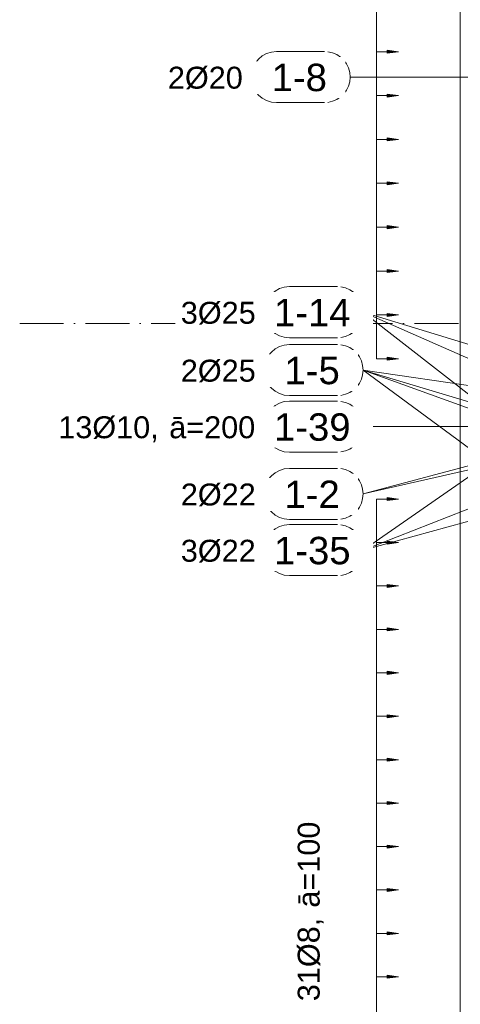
# Model space of a CAD drawing. Header units: millimetres. Extents: x 4307 to 42792, y 1610 to 10025.
# Tile 4 of 256: x 4395 to 5400, y 4448 to 6693. Entities that reach past the tile are written whole.
import ezdxf

# ---------------------------------------------------------------- set-up
doc = ezdxf.new("R2010")
doc.units = ezdxf.units.MM
doc.linetypes.add('Čerchovaná', pattern=[150, 100, -25, 0, -25])
for name, color, linetype, lineweight in [('A-ANNO-DIMS', 211, 'Continuous', 5), ('A-ANNO-DIMS-25', 211, 'Continuous', 5), ('A-FLOR-LEVL', 51, 'Continuous', 5), ('S-COLS', 52, 'Continuous', 9), ('S-RBAR-IDEN', 171, 'Continuous', 5)]:
    doc.layers.add(name, color=color, linetype=linetype, lineweight=lineweight)
doc.styles.add('Arial', font='arial.ttf', dxfattribs={"height": 50})
doc.styles.add('Arial_1', font='arial.ttf', dxfattribs={"height": 62.5})
doc.styles.add('ISOCPEUR_2', font='isocpeur.ttf', dxfattribs={"width": 0.8, "height": 50})
doc.dimstyles.new('Výztuž_kusy__řezy__1', dxfattribs={"dimscale": 304.8, "dimtxt": 0.18, "dimasz": 0, "dimexe": 0, "dimexo": 0.0625, "dimgap": 0.082021, "dimtad": 1, "dimdec": 0, "dimzin": 0, "dimdsep": 46, "dimtxsty": 'ISOCPEUR_2', "dimblk1": 'NONE', "dimblk2": 'NONE', "dimsah": 1, "dimcen": 0.09, "dimazin": 0, "dimtfac": 1, "dimtdec": 4, "dimtix": 1, "dimtmove": 0, "dimatfit": 3, "dimfxl": 0.164042, "dimfxlon": 1, "dimtvp": 1, "dimtfill": 1, "dimtolj": 1, "dimtzin": 0, "dimarcsym": 2})
doc.dimstyles.new('Výztuž_kusy__řezy__2', dxfattribs={"dimscale": 304.8, "dimtxt": 0.18, "dimasz": 0, "dimexe": 0, "dimexo": 0.0625, "dimgap": 0.082021, "dimtad": 1, "dimdec": 0, "dimzin": 0, "dimdsep": 46, "dimtxsty": 'Arial_1', "dimblk1": 'NONE', "dimblk2": 'NONE', "dimsah": 1, "dimcen": 0.09, "dimazin": 0, "dimtfac": 1, "dimtdec": 4, "dimtix": 1, "dimtmove": 0, "dimatfit": 3, "dimfxl": 0.164042, "dimfxlon": 1, "dimtvp": 1, "dimtfill": 1, "dimtolj": 1, "dimtzin": 0, "dimarcsym": 2})

# ---------------------------------------------------------------- blocks, each defined once
blk = doc.blocks.new('DIMBLOCK456-V1')
at = {"layer": 'A-ANNO-DIMS-25'}
for points in [[(5259.2, 6720), (5232.9, 6723.5), (5232.9, 6716.5)], [(5259.2, 6620), (5232.9, 6623.5), (5232.9, 6616.5)]]:
    blk.add_hatch(color=256, dxfattribs=at).paths.add_polyline_path(points)
for p, q in [((5209.2, 6720), (5209.2, 6620)), ((5209.2, 6720), (5209.2, 6720)), ((5209.2, 6720), (5259.2, 6720)), ((5259.2, 6720), (5232.9, 6723.5)), ((5232.9, 6723.5), (5232.9, 6716.5)), ((5232.9, 6716.5), (5259.2, 6720)), ((5259.2, 6620), (5232.9, 6623.5)), ((5232.9, 6623.5), (5232.9, 6616.5)), ((5209.2, 6620), (5209.2, 6620)), ((5209.2, 6620), (5259.2, 6620)), ((5232.9, 6616.5), (5259.2, 6620))]:
    blk.add_line(p, q, dxfattribs=at)
blk = doc.blocks.new('_None')
blk = doc.blocks.new('DIMBLOCK457-V1')
at = {"layer": 'A-ANNO-DIMS-25'}
for points in [[(5259.2, 6620), (5232.9, 6623.5), (5232.9, 6616.5)], [(5259.2, 6520), (5232.9, 6523.5), (5232.9, 6516.5)]]:
    blk.add_hatch(color=256, dxfattribs=at).paths.add_polyline_path(points)
for p, q in [((5259.2, 6620), (5232.9, 6623.5)), ((5232.9, 6623.5), (5232.9, 6616.5)), ((5209.2, 6620), (5209.2, 6520)), ((5209.2, 6620), (5209.2, 6620)), ((5209.2, 6620), (5259.2, 6620)), ((5232.9, 6616.5), (5259.2, 6620)), ((5209.2, 6520), (5209.2, 6520)), ((5209.2, 6520), (5259.2, 6520)), ((5259.2, 6520), (5232.9, 6523.5)), ((5232.9, 6523.5), (5232.9, 6516.5)), ((5232.9, 6516.5), (5259.2, 6520))]:
    blk.add_line(p, q, dxfattribs=at)
blk = doc.blocks.new('DIMBLOCK458-V1')
at = {"layer": 'A-ANNO-DIMS-25'}
for points in [[(5259.2, 6520), (5232.9, 6523.5), (5232.9, 6516.5)], [(5259.2, 6420), (5232.9, 6423.5), (5232.9, 6416.5)]]:
    blk.add_hatch(color=256, dxfattribs=at).paths.add_polyline_path(points)
for p, q in [((5209.2, 6520), (5209.2, 6420)), ((5209.2, 6520), (5209.2, 6520)), ((5209.2, 6520), (5259.2, 6520)), ((5259.2, 6520), (5232.9, 6523.5)), ((5232.9, 6523.5), (5232.9, 6516.5)), ((5232.9, 6516.5), (5259.2, 6520)), ((5209.2, 6420), (5209.2, 6420)), ((5209.2, 6420), (5259.2, 6420)), ((5259.2, 6420), (5232.9, 6423.5)), ((5232.9, 6423.5), (5232.9, 6416.5)), ((5232.9, 6416.5), (5259.2, 6420))]:
    blk.add_line(p, q, dxfattribs=at)
blk = doc.blocks.new('DIMBLOCK459-V1')
at = {"layer": 'A-ANNO-DIMS-25'}
for points in [[(5259.2, 6420), (5232.9, 6423.5), (5232.9, 6416.5)], [(5259.2, 6320), (5232.9, 6323.5), (5232.9, 6316.5)]]:
    blk.add_hatch(color=256, dxfattribs=at).paths.add_polyline_path(points)
for p, q in [((5209.2, 6420), (5209.2, 6320)), ((5209.2, 6420), (5209.2, 6420)), ((5209.2, 6420), (5259.2, 6420)), ((5259.2, 6420), (5232.9, 6423.5)), ((5232.9, 6423.5), (5232.9, 6416.5)), ((5232.9, 6416.5), (5259.2, 6420)), ((5209.2, 6320), (5209.2, 6320)), ((5209.2, 6320), (5259.2, 6320)), ((5259.2, 6320), (5232.9, 6323.5)), ((5232.9, 6323.5), (5232.9, 6316.5)), ((5232.9, 6316.5), (5259.2, 6320))]:
    blk.add_line(p, q, dxfattribs=at)
blk = doc.blocks.new('DIMBLOCK460-V1')
at = {"layer": 'A-ANNO-DIMS-25'}
for points in [[(5259.2, 6320), (5232.9, 6323.5), (5232.9, 6316.5)], [(5259.2, 6220), (5232.9, 6223.5), (5232.9, 6216.5)]]:
    blk.add_hatch(color=256, dxfattribs=at).paths.add_polyline_path(points)
for p, q in [((5209.2, 6320), (5209.2, 6220)), ((5209.2, 6320), (5209.2, 6320)), ((5209.2, 6320), (5259.2, 6320)), ((5259.2, 6320), (5232.9, 6323.5)), ((5232.9, 6323.5), (5232.9, 6316.5)), ((5232.9, 6316.5), (5259.2, 6320)), ((5209.2, 6220), (5209.2, 6220)), ((5209.2, 6220), (5259.2, 6220)), ((5259.2, 6220), (5232.9, 6223.5)), ((5232.9, 6223.5), (5232.9, 6216.5)), ((5232.9, 6216.5), (5259.2, 6220))]:
    blk.add_line(p, q, dxfattribs=at)
blk = doc.blocks.new('DIMBLOCK461-V1')
at = {"layer": 'A-ANNO-DIMS-25'}
for points in [[(5259.2, 6220), (5232.9, 6223.5), (5232.9, 6216.5)], [(5259.2, 6120), (5232.9, 6123.5), (5232.9, 6116.5)]]:
    blk.add_hatch(color=256, dxfattribs=at).paths.add_polyline_path(points)
for p, q in [((5209.2, 6220), (5209.2, 6120)), ((5209.2, 6220), (5209.2, 6220)), ((5209.2, 6220), (5259.2, 6220)), ((5259.2, 6220), (5232.9, 6223.5)), ((5232.9, 6223.5), (5232.9, 6216.5)), ((5232.9, 6216.5), (5259.2, 6220)), ((5209.2, 6120), (5209.2, 6120)), ((5209.2, 6120), (5259.2, 6120)), ((5259.2, 6120), (5232.9, 6123.5)), ((5232.9, 6123.5), (5232.9, 6116.5)), ((5232.9, 6116.5), (5259.2, 6120))]:
    blk.add_line(p, q, dxfattribs=at)
blk = doc.blocks.new('DIMBLOCK462-V1')
at = {"layer": 'A-ANNO-DIMS-25'}
for points in [[(5259.2, 6120), (5232.9, 6123.5), (5232.9, 6116.5)], [(5259.2, 6020), (5232.9, 6023.5), (5232.9, 6016.5)]]:
    blk.add_hatch(color=256, dxfattribs=at).paths.add_polyline_path(points)
for p, q in [((5209.2, 6120), (5209.2, 6020)), ((5209.2, 6120), (5209.2, 6120)), ((5209.2, 6120), (5259.2, 6120)), ((5259.2, 6120), (5232.9, 6123.5)), ((5232.9, 6123.5), (5232.9, 6116.5)), ((5232.9, 6116.5), (5259.2, 6120)), ((5209.2, 6020), (5209.2, 6020)), ((5209.2, 6020), (5259.2, 6020)), ((5259.2, 6020), (5232.9, 6023.5)), ((5232.9, 6023.5), (5232.9, 6016.5)), ((5232.9, 6016.5), (5259.2, 6020))]:
    blk.add_line(p, q, dxfattribs=at)
blk = doc.blocks.new('DIMBLOCK463-V1')
at = {"layer": 'A-ANNO-DIMS-25'}
for points in [[(5259.2, 6020), (5232.9, 6023.5), (5232.9, 6016.5)], [(5259.2, 5920), (5232.9, 5923.5), (5232.9, 5916.5)]]:
    blk.add_hatch(color=256, dxfattribs=at).paths.add_polyline_path(points)
for p, q in [((5209.2, 6020), (5209.2, 5920)), ((5209.2, 6020), (5209.2, 6020)), ((5209.2, 6020), (5259.2, 6020)), ((5259.2, 6020), (5232.9, 6023.5)), ((5232.9, 6023.5), (5232.9, 6016.5)), ((5232.9, 6016.5), (5259.2, 6020)), ((5209.2, 5920), (5209.2, 5920)), ((5209.2, 5920), (5259.2, 5920)), ((5259.2, 5920), (5232.9, 5923.5)), ((5232.9, 5923.5), (5232.9, 5916.5)), ((5232.9, 5916.5), (5259.2, 5920))]:
    blk.add_line(p, q, dxfattribs=at)
blk = doc.blocks.new('DIMBLOCK464-V1')
at = {"layer": 'A-ANNO-DIMS-25'}
for points in [[(5259.2, 8620), (5232.9, 8623.5), (5232.9, 8616.5)], [(5259.2, 8520), (5232.9, 8523.5), (5232.9, 8516.5)], [(5259.2, 8420), (5232.9, 8423.5), (5232.9, 8416.5)], [(5259.2, 8320), (5232.9, 8323.5), (5232.9, 8316.5)], [(5259.2, 8220), (5232.9, 8223.5), (5232.9, 8216.5)], [(5259.2, 8120), (5232.9, 8123.5), (5232.9, 8116.5)], [(5259.2, 8020), (5232.9, 8023.5), (5232.9, 8016.5)], [(5259.2, 7920), (5232.9, 7923.5), (5232.9, 7916.5)], [(5259.2, 7820), (5232.9, 7823.5), (5232.9, 7816.5)], [(5259.2, 7720), (5232.9, 7723.5), (5232.9, 7716.5)], [(5259.2, 7620), (5232.9, 7623.5), (5232.9, 7616.5)], [(5259.2, 7520), (5232.9, 7523.5), (5232.9, 7516.5)], [(5259.2, 7420), (5232.9, 7423.5), (5232.9, 7416.5)], [(5259.2, 7320), (5232.9, 7323.5), (5232.9, 7316.5)], [(5259.2, 7220), (5232.9, 7223.5), (5232.9, 7216.5)], [(5259.2, 7120), (5232.9, 7123.5), (5232.9, 7116.5)], [(5259.2, 7020), (5232.9, 7023.5), (5232.9, 7016.5)], [(5259.2, 6920), (5232.9, 6923.5), (5232.9, 6916.5)], [(5259.2, 6820), (5232.9, 6823.5), (5232.9, 6816.5)], [(5259.2, 6720), (5232.9, 6723.5), (5232.9, 6716.5)], [(5259.2, 6620), (5232.9, 6623.5), (5232.9, 6616.5)], [(5259.2, 6520), (5232.9, 6523.5), (5232.9, 6516.5)], [(5259.2, 6420), (5232.9, 6423.5), (5232.9, 6416.5)], [(5259.2, 6320), (5232.9, 6323.5), (5232.9, 6316.5)], [(5259.2, 6220), (5232.9, 6223.5), (5232.9, 6216.5)], [(5259.2, 6120), (5232.9, 6123.5), (5232.9, 6116.5)], [(5259.2, 6020), (5232.9, 6023.5), (5232.9, 6016.5)], [(5259.2, 5920), (5232.9, 5923.5), (5232.9, 5916.5)]]:
    blk.add_hatch(color=256, dxfattribs=at).paths.add_polyline_path(points)
for p, q in [((5209.2, 8620), (5209.2, 5920)), ((5209.2, 8620), (5209.2, 8520)), ((5209.2, 8620), (5209.2, 8620)), ((5209.2, 8620), (5259.2, 8620)), ((5259.2, 8620), (5232.9, 8623.5)), ((5232.9, 8623.5), (5232.9, 8616.5)), ((5232.9, 8616.5), (5259.2, 8620)), ((5209.2, 8520), (5209.2, 8420)), ((5209.2, 8520), (5209.2, 8520)), ((5209.2, 8520), (5259.2, 8520)), ((5259.2, 8520), (5232.9, 8523.5)), ((5232.9, 8523.5), (5232.9, 8516.5)), ((5232.9, 8516.5), (5259.2, 8520)), ((5209.2, 8420), (5209.2, 8320)), ((5209.2, 8420), (5209.2, 8420)), ((5209.2, 8420), (5259.2, 8420)), ((5259.2, 8420), (5232.9, 8423.5)), ((5232.9, 8423.5), (5232.9, 8416.5)), ((5232.9, 8416.5), (5259.2, 8420)), ((5209.2, 8320), (5209.2, 8220)), ((5209.2, 8320), (5209.2, 8320)), ((5209.2, 8320), (5259.2, 8320)), ((5259.2, 8320), (5232.9, 8323.5)), ((5232.9, 8323.5), (5232.9, 8316.5)), ((5232.9, 8316.5), (5259.2, 8320)), ((5209.2, 8220), (5209.2, 8120)), ((5209.2, 8220), (5209.2, 8220)), ((5209.2, 8220), (5259.2, 8220)), ((5259.2, 8220), (5232.9, 8223.5)), ((5232.9, 8223.5), (5232.9, 8216.5)), ((5232.9, 8216.5), (5259.2, 8220)), ((5209.2, 8120), (5209.2, 8020)), ((5209.2, 8120), (5209.2, 8120)), ((5209.2, 8120), (5259.2, 8120)), ((5259.2, 8120), (5232.9, 8123.5)), ((5232.9, 8123.5), (5232.9, 8116.5)), ((5232.9, 8116.5), (5259.2, 8120)), ((5209.2, 8020), (5209.2, 7920)), ((5209.2, 8020), (5209.2, 8020)), ((5209.2, 8020), (5259.2, 8020)), ((5259.2, 8020), (5232.9, 8023.5)), ((5232.9, 8023.5), (5232.9, 8016.5)), ((5232.9, 8016.5), (5259.2, 8020)), ((5209.2, 7920), (5209.2, 7820)), ((5209.2, 7920), (5209.2, 7920)), ((5209.2, 7920), (5259.2, 7920)), ((5259.2, 7920), (5232.9, 7923.5)), ((5232.9, 7923.5), (5232.9, 7916.5)), ((5232.9, 7916.5), (5259.2, 7920)), ((5209.2, 7820), (5209.2, 7720)), ((5209.2, 7820), (5209.2, 7820)), ((5209.2, 7820), (5259.2, 7820)), ((5259.2, 7820), (5232.9, 7823.5)), ((5232.9, 7823.5), (5232.9, 7816.5)), ((5232.9, 7816.5), (5259.2, 7820)), ((5259.2, 7720), (5232.9, 7723.5)), ((5232.9, 7723.5), (5232.9, 7716.5)), ((5209.2, 7720), (5209.2, 7620)), ((5209.2, 7720), (5209.2, 7720)), ((5209.2, 7720), (5259.2, 7720)), ((5232.9, 7716.5), (5259.2, 7720)), ((5209.2, 7620), (5209.2, 7520)), ((5209.2, 7620), (5209.2, 7620)), ((5209.2, 7620), (5259.2, 7620)), ((5259.2, 7620), (5232.9, 7623.5)), ((5232.9, 7623.5), (5232.9, 7616.5)), ((5232.9, 7616.5), (5259.2, 7620)), ((5209.2, 7520), (5209.2, 7420)), ((5209.2, 7520), (5209.2, 7520)), ((5209.2, 7520), (5259.2, 7520)), ((5259.2, 7520), (5232.9, 7523.5)), ((5232.9, 7523.5), (5232.9, 7516.5)), ((5232.9, 7516.5), (5259.2, 7520)), ((5209.2, 7420), (5209.2, 7320)), ((5209.2, 7420), (5209.2, 7420)), ((5209.2, 7420), (5259.2, 7420)), ((5259.2, 7420), (5232.9, 7423.5)), ((5232.9, 7423.5), (5232.9, 7416.5)), ((5232.9, 7416.5), (5259.2, 7420)), ((5209.2, 7320), (5209.2, 7220)), ((5209.2, 7320), (5209.2, 7320)), ((5209.2, 7320), (5259.2, 7320)), ((5259.2, 7320), (5232.9, 7323.5)), ((5232.9, 7323.5), (5232.9, 7316.5)), ((5232.9, 7316.5), (5259.2, 7320)), ((5209.2, 7220), (5209.2, 7120)), ((5209.2, 7220), (5209.2, 7220)), ((5209.2, 7220), (5259.2, 7220)), ((5259.2, 7220), (5232.9, 7223.5)), ((5232.9, 7223.5), (5232.9, 7216.5)), ((5232.9, 7216.5), (5259.2, 7220)), ((5209.2, 7120), (5209.2, 7020)), ((5209.2, 7120), (5209.2, 7120)), ((5209.2, 7120), (5259.2, 7120)), ((5259.2, 7120), (5232.9, 7123.5)), ((5232.9, 7123.5), (5232.9, 7116.5)), ((5232.9, 7116.5), (5259.2, 7120)), ((5209.2, 7020), (5209.2, 6920)), ((5209.2, 7020), (5209.2, 7020)), ((5209.2, 7020), (5259.2, 7020)), ((5259.2, 7020), (5232.9, 7023.5)), ((5232.9, 7023.5), (5232.9, 7016.5)), ((5232.9, 7016.5), (5259.2, 7020)), ((5209.2, 6920), (5209.2, 6820)), ((5209.2, 6920), (5209.2, 6920)), ((5209.2, 6920), (5259.2, 6920)), ((5259.2, 6920), (5232.9, 6923.5)), ((5232.9, 6923.5), (5232.9, 6916.5)), ((5232.9, 6916.5), (5259.2, 6920)), ((5209.2, 6820), (5209.2, 6720)), ((5209.2, 6820), (5209.2, 6820)), ((5209.2, 6820), (5259.2, 6820)), ((5259.2, 6820), (5232.9, 6823.5)), ((5232.9, 6823.5), (5232.9, 6816.5)), ((5232.9, 6816.5), (5259.2, 6820)), ((5209.2, 6720), (5209.2, 6620)), ((5209.2, 6720), (5209.2, 6720)), ((5209.2, 6720), (5259.2, 6720)), ((5259.2, 6720), (5232.9, 6723.5)), ((5232.9, 6723.5), (5232.9, 6716.5)), ((5232.9, 6716.5), (5259.2, 6720)), ((5259.2, 6620), (5232.9, 6623.5)), ((5232.9, 6623.5), (5232.9, 6616.5)), ((5209.2, 6620), (5209.2, 6520)), ((5209.2, 6620), (5209.2, 6620)), ((5209.2, 6620), (5259.2, 6620)), ((5232.9, 6616.5), (5259.2, 6620)), ((5209.2, 6520), (5209.2, 6420)), ((5209.2, 6520), (5209.2, 6520)), ((5209.2, 6520), (5259.2, 6520)), ((5259.2, 6520), (5232.9, 6523.5)), ((5232.9, 6523.5), (5232.9, 6516.5)), ((5232.9, 6516.5), (5259.2, 6520)), ((5209.2, 6420), (5209.2, 6320)), ((5209.2, 6420), (5209.2, 6420)), ((5209.2, 6420), (5259.2, 6420)), ((5259.2, 6420), (5232.9, 6423.5)), ((5232.9, 6423.5), (5232.9, 6416.5)), ((5232.9, 6416.5), (5259.2, 6420)), ((5209.2, 6320), (5209.2, 6220)), ((5209.2, 6320), (5209.2, 6320)), ((5209.2, 6320), (5259.2, 6320)), ((5259.2, 6320), (5232.9, 6323.5)), ((5232.9, 6323.5), (5232.9, 6316.5)), ((5232.9, 6316.5), (5259.2, 6320)), ((5209.2, 6220), (5209.2, 6120)), ((5209.2, 6220), (5209.2, 6220)), ((5209.2, 6220), (5259.2, 6220)), ((5259.2, 6220), (5232.9, 6223.5)), ((5232.9, 6223.5), (5232.9, 6216.5)), ((5232.9, 6216.5), (5259.2, 6220)), ((5209.2, 6120), (5209.2, 6020)), ((5209.2, 6120), (5209.2, 6120)), ((5209.2, 6120), (5259.2, 6120)), ((5259.2, 6120), (5232.9, 6123.5)), ((5232.9, 6123.5), (5232.9, 6116.5)), ((5232.9, 6116.5), (5259.2, 6120)), ((5209.2, 6020), (5209.2, 5920)), ((5209.2, 6020), (5209.2, 6020)), ((5209.2, 6020), (5259.2, 6020)), ((5259.2, 6020), (5232.9, 6023.5)), ((5232.9, 6023.5), (5232.9, 6016.5)), ((5232.9, 6016.5), (5259.2, 6020)), ((5209.2, 5920), (5209.2, 5920)), ((5209.2, 5920), (5259.2, 5920)), ((5259.2, 5920), (5232.9, 5923.5)), ((5232.9, 5923.5), (5232.9, 5916.5)), ((5232.9, 5916.5), (5259.2, 5920))]:
    blk.add_line(p, q, dxfattribs=at)
blk = doc.blocks.new('DIMBLOCK465-V1')
at = {"layer": 'A-ANNO-DIMS-25'}
for points in [[(5259.2, 5600), (5232.9, 5603.5), (5232.9, 5596.5)], [(5259.2, 5501), (5232.9, 5504.5), (5232.9, 5497.5)]]:
    blk.add_hatch(color=256, dxfattribs=at).paths.add_polyline_path(points)
for p, q in [((5209.2, 5600), (5209.2, 5501)), ((5209.2, 5600), (5209.2, 5600)), ((5209.2, 5600), (5259.2, 5600)), ((5259.2, 5600), (5232.9, 5603.5)), ((5232.9, 5603.5), (5232.9, 5596.5)), ((5232.9, 5596.5), (5259.2, 5600)), ((5209.2, 5501), (5209.2, 5501)), ((5209.2, 5501), (5259.2, 5501)), ((5259.2, 5501), (5232.9, 5504.5)), ((5232.9, 5504.5), (5232.9, 5497.5)), ((5232.9, 5497.5), (5259.2, 5501))]:
    blk.add_line(p, q, dxfattribs=at)
blk = doc.blocks.new('DIMBLOCK466-V1')
at = {"layer": 'A-ANNO-DIMS-25'}
for points in [[(5259.2, 5501), (5232.9, 5504.5), (5232.9, 5497.5)], [(5259.2, 5402), (5232.9, 5405.4), (5232.9, 5398.5)]]:
    blk.add_hatch(color=256, dxfattribs=at).paths.add_polyline_path(points)
for p, q in [((5209.2, 5501), (5209.2, 5402)), ((5209.2, 5501), (5209.2, 5501)), ((5209.2, 5501), (5259.2, 5501)), ((5259.2, 5501), (5232.9, 5504.5)), ((5232.9, 5504.5), (5232.9, 5497.5)), ((5232.9, 5497.5), (5259.2, 5501)), ((5209.2, 5402), (5209.2, 5402)), ((5209.2, 5402), (5259.2, 5402)), ((5259.2, 5402), (5232.9, 5405.4)), ((5232.9, 5405.4), (5232.9, 5398.5)), ((5232.9, 5398.5), (5259.2, 5402))]:
    blk.add_line(p, q, dxfattribs=at)
blk = doc.blocks.new('DIMBLOCK467-V1')
at = {"layer": 'A-ANNO-DIMS-25'}
for points in [[(5259.2, 5402), (5232.9, 5405.4), (5232.9, 5398.5)], [(5259.2, 5303), (5232.9, 5306.4), (5232.9, 5299.5)]]:
    blk.add_hatch(color=256, dxfattribs=at).paths.add_polyline_path(points)
for p, q in [((5209.2, 5402), (5209.2, 5303)), ((5209.2, 5402), (5209.2, 5402)), ((5209.2, 5402), (5259.2, 5402)), ((5259.2, 5402), (5232.9, 5405.4)), ((5232.9, 5405.4), (5232.9, 5398.5)), ((5232.9, 5398.5), (5259.2, 5402)), ((5209.2, 5303), (5209.2, 5303)), ((5209.2, 5303), (5259.2, 5303)), ((5259.2, 5303), (5232.9, 5306.4)), ((5232.9, 5306.4), (5232.9, 5299.5)), ((5232.9, 5299.5), (5259.2, 5303))]:
    blk.add_line(p, q, dxfattribs=at)
blk = doc.blocks.new('DIMBLOCK468-V1')
at = {"layer": 'A-ANNO-DIMS-25'}
for points in [[(5259.2, 5303), (5232.9, 5306.4), (5232.9, 5299.5)], [(5259.2, 5204), (5232.9, 5207.4), (5232.9, 5200.5)]]:
    blk.add_hatch(color=256, dxfattribs=at).paths.add_polyline_path(points)
for p, q in [((5209.2, 5303), (5209.2, 5204)), ((5209.2, 5303), (5209.2, 5303)), ((5209.2, 5303), (5259.2, 5303)), ((5259.2, 5303), (5232.9, 5306.4)), ((5232.9, 5306.4), (5232.9, 5299.5)), ((5232.9, 5299.5), (5259.2, 5303)), ((5209.2, 5204), (5209.2, 5204)), ((5209.2, 5204), (5259.2, 5204)), ((5259.2, 5204), (5232.9, 5207.4)), ((5232.9, 5207.4), (5232.9, 5200.5)), ((5232.9, 5200.5), (5259.2, 5204))]:
    blk.add_line(p, q, dxfattribs=at)
blk = doc.blocks.new('DIMBLOCK469-V1')
at = {"layer": 'A-ANNO-DIMS-25'}
for points in [[(5259.2, 5204), (5232.9, 5207.4), (5232.9, 5200.5)], [(5259.2, 5105), (5232.9, 5108.4), (5232.9, 5101.5)]]:
    blk.add_hatch(color=256, dxfattribs=at).paths.add_polyline_path(points)
for p, q in [((5209.2, 5204), (5209.2, 5105)), ((5209.2, 5204), (5209.2, 5204)), ((5209.2, 5204), (5259.2, 5204)), ((5259.2, 5204), (5232.9, 5207.4)), ((5232.9, 5207.4), (5232.9, 5200.5)), ((5232.9, 5200.5), (5259.2, 5204)), ((5209.2, 5105), (5209.2, 5105)), ((5209.2, 5105), (5259.2, 5105)), ((5259.2, 5105), (5232.9, 5108.4)), ((5232.9, 5108.4), (5232.9, 5101.5)), ((5232.9, 5101.5), (5259.2, 5105))]:
    blk.add_line(p, q, dxfattribs=at)
blk = doc.blocks.new('DIMBLOCK470-V1')
at = {"layer": 'A-ANNO-DIMS-25'}
for points in [[(5259.2, 5105), (5232.9, 5108.4), (5232.9, 5101.5)], [(5259.2, 5006), (5232.9, 5009.4), (5232.9, 5002.5)]]:
    blk.add_hatch(color=256, dxfattribs=at).paths.add_polyline_path(points)
for p, q in [((5209.2, 5105), (5209.2, 5006)), ((5209.2, 5105), (5209.2, 5105)), ((5209.2, 5105), (5259.2, 5105)), ((5259.2, 5105), (5232.9, 5108.4)), ((5232.9, 5108.4), (5232.9, 5101.5)), ((5232.9, 5101.5), (5259.2, 5105)), ((5209.2, 5006), (5209.2, 5006)), ((5209.2, 5006), (5259.2, 5006)), ((5259.2, 5006), (5232.9, 5009.4)), ((5232.9, 5009.4), (5232.9, 5002.5)), ((5232.9, 5002.5), (5259.2, 5006))]:
    blk.add_line(p, q, dxfattribs=at)
blk = doc.blocks.new('DIMBLOCK471-V1')
at = {"layer": 'A-ANNO-DIMS-25'}
for points in [[(5259.2, 5006), (5232.9, 5009.4), (5232.9, 5002.5)], [(5259.2, 4907), (5232.9, 4910.4), (5232.9, 4903.5)]]:
    blk.add_hatch(color=256, dxfattribs=at).paths.add_polyline_path(points)
for p, q in [((5209.2, 5006), (5209.2, 4907)), ((5209.2, 5006), (5209.2, 5006)), ((5209.2, 5006), (5259.2, 5006)), ((5259.2, 5006), (5232.9, 5009.4)), ((5232.9, 5009.4), (5232.9, 5002.5)), ((5232.9, 5002.5), (5259.2, 5006)), ((5209.2, 4907), (5209.2, 4907)), ((5209.2, 4907), (5259.2, 4907)), ((5259.2, 4907), (5232.9, 4910.4)), ((5232.9, 4910.4), (5232.9, 4903.5)), ((5232.9, 4903.5), (5259.2, 4907))]:
    blk.add_line(p, q, dxfattribs=at)
blk = doc.blocks.new('DIMBLOCK472-V1')
at = {"layer": 'A-ANNO-DIMS-25'}
for points in [[(5259.2, 4907), (5232.9, 4910.4), (5232.9, 4903.5)], [(5259.2, 4808), (5232.9, 4811.4), (5232.9, 4804.5)]]:
    blk.add_hatch(color=256, dxfattribs=at).paths.add_polyline_path(points)
for p, q in [((5209.2, 4907), (5209.2, 4808)), ((5209.2, 4907), (5209.2, 4907)), ((5209.2, 4907), (5259.2, 4907)), ((5259.2, 4907), (5232.9, 4910.4)), ((5232.9, 4910.4), (5232.9, 4903.5)), ((5232.9, 4903.5), (5259.2, 4907)), ((5209.2, 4808), (5209.2, 4808)), ((5209.2, 4808), (5259.2, 4808)), ((5259.2, 4808), (5232.9, 4811.4)), ((5232.9, 4811.4), (5232.9, 4804.5)), ((5232.9, 4804.5), (5259.2, 4808))]:
    blk.add_line(p, q, dxfattribs=at)
blk = doc.blocks.new('DIMBLOCK473-V1')
at = {"layer": 'A-ANNO-DIMS-25'}
for points in [[(5259.2, 4808), (5232.9, 4811.4), (5232.9, 4804.5)], [(5259.2, 4708.9), (5232.9, 4712.4), (5232.9, 4705.5)]]:
    blk.add_hatch(color=256, dxfattribs=at).paths.add_polyline_path(points)
for p, q in [((5209.2, 4808), (5209.2, 4708.9)), ((5209.2, 4808), (5209.2, 4808)), ((5209.2, 4808), (5259.2, 4808)), ((5259.2, 4808), (5232.9, 4811.4)), ((5232.9, 4811.4), (5232.9, 4804.5)), ((5232.9, 4804.5), (5259.2, 4808)), ((5209.2, 4708.9), (5209.2, 4708.9)), ((5209.2, 4708.9), (5259.2, 4708.9)), ((5259.2, 4708.9), (5232.9, 4712.4)), ((5232.9, 4712.4), (5232.9, 4705.5)), ((5232.9, 4705.5), (5259.2, 4708.9))]:
    blk.add_line(p, q, dxfattribs=at)
blk = doc.blocks.new('DIMBLOCK474-V1')
at = {"layer": 'A-ANNO-DIMS-25'}
for points in [[(5259.2, 4708.9), (5232.9, 4712.4), (5232.9, 4705.5)], [(5259.2, 4609.9), (5232.9, 4613.4), (5232.9, 4606.5)]]:
    blk.add_hatch(color=256, dxfattribs=at).paths.add_polyline_path(points)
for p, q in [((5209.2, 4708.9), (5209.2, 4609.9)), ((5209.2, 4708.9), (5209.2, 4708.9)), ((5209.2, 4708.9), (5259.2, 4708.9)), ((5259.2, 4708.9), (5232.9, 4712.4)), ((5232.9, 4712.4), (5232.9, 4705.5)), ((5232.9, 4705.5), (5259.2, 4708.9)), ((5209.2, 4609.9), (5209.2, 4609.9)), ((5209.2, 4609.9), (5259.2, 4609.9)), ((5259.2, 4609.9), (5232.9, 4613.4)), ((5232.9, 4613.4), (5232.9, 4606.5)), ((5232.9, 4606.5), (5259.2, 4609.9))]:
    blk.add_line(p, q, dxfattribs=at)
blk = doc.blocks.new('DIMBLOCK475-V1')
at = {"layer": 'A-ANNO-DIMS-25'}
for points in [[(5259.2, 4609.9), (5232.9, 4613.4), (5232.9, 4606.5)], [(5259.2, 4510.9), (5232.9, 4514.4), (5232.9, 4507.5)]]:
    blk.add_hatch(color=256, dxfattribs=at).paths.add_polyline_path(points)
for p, q in [((5209.2, 4609.9), (5209.2, 4510.9)), ((5209.2, 4609.9), (5209.2, 4609.9)), ((5209.2, 4609.9), (5259.2, 4609.9)), ((5259.2, 4609.9), (5232.9, 4613.4)), ((5232.9, 4613.4), (5232.9, 4606.5)), ((5232.9, 4606.5), (5259.2, 4609.9)), ((5259.2, 4510.9), (5232.9, 4514.4)), ((5232.9, 4514.4), (5232.9, 4507.5)), ((5209.2, 4510.9), (5209.2, 4510.9)), ((5209.2, 4510.9), (5259.2, 4510.9)), ((5232.9, 4507.5), (5259.2, 4510.9))]:
    blk.add_line(p, q, dxfattribs=at)
blk = doc.blocks.new('DIMBLOCK476-V1')
at = {"layer": 'A-ANNO-DIMS-25'}
for points in [[(5259.2, 4510.9), (5232.9, 4514.4), (5232.9, 4507.5)], [(5259.2, 4411.9), (5232.9, 4415.4), (5232.9, 4408.5)]]:
    blk.add_hatch(color=256, dxfattribs=at).paths.add_polyline_path(points)
for p, q in [((5259.2, 4510.9), (5232.9, 4514.4)), ((5232.9, 4514.4), (5232.9, 4507.5)), ((5209.2, 4510.9), (5209.2, 4411.9)), ((5209.2, 4510.9), (5209.2, 4510.9)), ((5209.2, 4510.9), (5259.2, 4510.9)), ((5232.9, 4507.5), (5259.2, 4510.9)), ((5209.2, 4411.9), (5209.2, 4411.9)), ((5209.2, 4411.9), (5259.2, 4411.9)), ((5259.2, 4411.9), (5232.9, 4415.4)), ((5232.9, 4415.4), (5232.9, 4408.5)), ((5232.9, 4408.5), (5259.2, 4411.9))]:
    blk.add_line(p, q, dxfattribs=at)
blk = doc.blocks.new('DIMBLOCK495-V1')
at = {"layer": 'A-ANNO-DIMS-25'}
for points in [[(5259.2, 5600), (5232.9, 5603.5), (5232.9, 5596.5)], [(5259.2, 5501), (5232.9, 5504.5), (5232.9, 5497.5)], [(5259.2, 5402), (5232.9, 5405.4), (5232.9, 5398.5)], [(5259.2, 5303), (5232.9, 5306.4), (5232.9, 5299.5)], [(5259.2, 5204), (5232.9, 5207.4), (5232.9, 5200.5)], [(5259.2, 5105), (5232.9, 5108.4), (5232.9, 5101.5)], [(5259.2, 5006), (5232.9, 5009.4), (5232.9, 5002.5)], [(5259.2, 4907), (5232.9, 4910.4), (5232.9, 4903.5)], [(5259.2, 4808), (5232.9, 4811.4), (5232.9, 4804.5)], [(5259.2, 4708.9), (5232.9, 4712.4), (5232.9, 4705.5)], [(5259.2, 4609.9), (5232.9, 4613.4), (5232.9, 4606.5)], [(5259.2, 4510.9), (5232.9, 4514.4), (5232.9, 4507.5)], [(5259.2, 4411.9), (5232.9, 4415.4), (5232.9, 4408.5)], [(5259.2, 4312.9), (5232.9, 4316.4), (5232.9, 4309.5)], [(5259.2, 4213.9), (5232.9, 4217.4), (5232.9, 4210.5)], [(5259.2, 4114.9), (5232.9, 4118.4), (5232.9, 4111.4)], [(5259.2, 4015.9), (5232.9, 4019.4), (5232.9, 4012.4)], [(5259.2, 3916.9), (5232.9, 3920.4), (5232.9, 3913.4)], [(5259.2, 3817.9), (5232.9, 3821.3), (5232.9, 3814.4)], [(5259.2, 3718.9), (5232.9, 3722.3), (5232.9, 3715.4)], [(5259.2, 3619.9), (5232.9, 3623.3), (5232.9, 3616.4)], [(5259.2, 3520.9), (5232.9, 3524.3), (5232.9, 3517.4)], [(5259.2, 3421.9), (5232.9, 3425.3), (5232.9, 3418.4)], [(5259.2, 3322.9), (5232.9, 3326.3), (5232.9, 3319.4)], [(5259.2, 3223.9), (5232.9, 3227.3), (5232.9, 3220.4)], [(5259.2, 3124.8), (5232.9, 3128.3), (5232.9, 3121.4)], [(5259.2, 3025.8), (5232.9, 3029.3), (5232.9, 3022.4)], [(5259.2, 2926.8), (5232.9, 2930.3), (5232.9, 2923.4)], [(5259.2, 2827.8), (5232.9, 2831.3), (5232.9, 2824.4)], [(5259.2, 2728.8), (5232.9, 2732.3), (5232.9, 2725.4)], [(5259.2, 2629.8), (5232.9, 2633.3), (5232.9, 2626.4)]]:
    blk.add_hatch(color=256, dxfattribs=at).paths.add_polyline_path(points)
for p, q in [((5209.2, 5600), (5209.2, 2629.8)), ((5209.2, 5600), (5209.2, 5501)), ((5209.2, 5600), (5209.2, 5600)), ((5209.2, 5600), (5259.2, 5600)), ((5259.2, 5600), (5232.9, 5603.5)), ((5232.9, 5603.5), (5232.9, 5596.5)), ((5232.9, 5596.5), (5259.2, 5600)), ((5209.2, 5501), (5209.2, 5402)), ((5209.2, 5501), (5209.2, 5501)), ((5209.2, 5501), (5259.2, 5501)), ((5259.2, 5501), (5232.9, 5504.5)), ((5232.9, 5504.5), (5232.9, 5497.5)), ((5232.9, 5497.5), (5259.2, 5501)), ((5209.2, 5402), (5209.2, 5303)), ((5209.2, 5402), (5209.2, 5402)), ((5209.2, 5402), (5259.2, 5402)), ((5259.2, 5402), (5232.9, 5405.4)), ((5232.9, 5405.4), (5232.9, 5398.5)), ((5232.9, 5398.5), (5259.2, 5402)), ((5209.2, 5303), (5209.2, 5204)), ((5209.2, 5303), (5209.2, 5303)), ((5209.2, 5303), (5259.2, 5303)), ((5259.2, 5303), (5232.9, 5306.4)), ((5232.9, 5306.4), (5232.9, 5299.5)), ((5232.9, 5299.5), (5259.2, 5303)), ((5209.2, 5204), (5209.2, 5105)), ((5209.2, 5204), (5209.2, 5204)), ((5209.2, 5204), (5259.2, 5204)), ((5259.2, 5204), (5232.9, 5207.4)), ((5232.9, 5207.4), (5232.9, 5200.5)), ((5232.9, 5200.5), (5259.2, 5204)), ((5209.2, 5105), (5209.2, 5006)), ((5209.2, 5105), (5209.2, 5105)), ((5209.2, 5105), (5259.2, 5105)), ((5259.2, 5105), (5232.9, 5108.4)), ((5232.9, 5108.4), (5232.9, 5101.5)), ((5232.9, 5101.5), (5259.2, 5105)), ((5209.2, 5006), (5209.2, 4907)), ((5209.2, 5006), (5209.2, 5006)), ((5209.2, 5006), (5259.2, 5006)), ((5259.2, 5006), (5232.9, 5009.4)), ((5232.9, 5009.4), (5232.9, 5002.5)), ((5232.9, 5002.5), (5259.2, 5006)), ((5209.2, 4907), (5209.2, 4808)), ((5209.2, 4907), (5209.2, 4907)), ((5209.2, 4907), (5259.2, 4907)), ((5259.2, 4907), (5232.9, 4910.4)), ((5232.9, 4910.4), (5232.9, 4903.5)), ((5232.9, 4903.5), (5259.2, 4907)), ((5209.2, 4808), (5209.2, 4708.9)), ((5209.2, 4808), (5209.2, 4808)), ((5209.2, 4808), (5259.2, 4808)), ((5259.2, 4808), (5232.9, 4811.4)), ((5232.9, 4811.4), (5232.9, 4804.5)), ((5232.9, 4804.5), (5259.2, 4808)), ((5209.2, 4708.9), (5209.2, 4609.9)), ((5209.2, 4708.9), (5209.2, 4708.9)), ((5209.2, 4708.9), (5259.2, 4708.9)), ((5259.2, 4708.9), (5232.9, 4712.4)), ((5232.9, 4712.4), (5232.9, 4705.5)), ((5232.9, 4705.5), (5259.2, 4708.9)), ((5209.2, 4609.9), (5209.2, 4510.9)), ((5209.2, 4609.9), (5209.2, 4609.9)), ((5209.2, 4609.9), (5259.2, 4609.9)), ((5259.2, 4609.9), (5232.9, 4613.4)), ((5232.9, 4613.4), (5232.9, 4606.5)), ((5232.9, 4606.5), (5259.2, 4609.9)), ((5259.2, 4510.9), (5232.9, 4514.4)), ((5232.9, 4514.4), (5232.9, 4507.5)), ((5209.2, 4510.9), (5209.2, 4411.9)), ((5209.2, 4510.9), (5209.2, 4510.9)), ((5209.2, 4510.9), (5259.2, 4510.9)), ((5232.9, 4507.5), (5259.2, 4510.9)), ((5209.2, 4411.9), (5209.2, 4312.9)), ((5209.2, 4411.9), (5209.2, 4411.9)), ((5209.2, 4411.9), (5259.2, 4411.9)), ((5259.2, 4411.9), (5232.9, 4415.4)), ((5232.9, 4415.4), (5232.9, 4408.5)), ((5232.9, 4408.5), (5259.2, 4411.9)), ((5209.2, 4312.9), (5209.2, 4213.9)), ((5209.2, 4312.9), (5209.2, 4312.9)), ((5209.2, 4312.9), (5259.2, 4312.9)), ((5259.2, 4312.9), (5232.9, 4316.4)), ((5232.9, 4316.4), (5232.9, 4309.5)), ((5232.9, 4309.5), (5259.2, 4312.9)), ((5209.2, 4213.9), (5209.2, 4114.9)), ((5209.2, 4213.9), (5209.2, 4213.9)), ((5209.2, 4213.9), (5259.2, 4213.9)), ((5259.2, 4213.9), (5232.9, 4217.4)), ((5232.9, 4217.4), (5232.9, 4210.5)), ((5232.9, 4210.5), (5259.2, 4213.9)), ((5209.2, 4114.9), (5209.2, 4015.9)), ((5209.2, 4114.9), (5209.2, 4114.9)), ((5209.2, 4114.9), (5259.2, 4114.9)), ((5259.2, 4114.9), (5232.9, 4118.4)), ((5232.9, 4118.4), (5232.9, 4111.4)), ((5232.9, 4111.4), (5259.2, 4114.9)), ((5259.2, 4015.9), (5232.9, 4019.4)), ((5232.9, 4019.4), (5232.9, 4012.4)), ((5209.2, 4015.9), (5209.2, 3916.9)), ((5209.2, 4015.9), (5209.2, 4015.9)), ((5209.2, 4015.9), (5259.2, 4015.9)), ((5232.9, 4012.4), (5259.2, 4015.9)), ((5209.2, 3916.9), (5209.2, 3817.9)), ((5209.2, 3916.9), (5209.2, 3916.9)), ((5209.2, 3916.9), (5259.2, 3916.9)), ((5259.2, 3916.9), (5232.9, 3920.4)), ((5232.9, 3920.4), (5232.9, 3913.4)), ((5232.9, 3913.4), (5259.2, 3916.9)), ((5209.2, 3817.9), (5209.2, 3718.9)), ((5209.2, 3817.9), (5209.2, 3817.9)), ((5209.2, 3817.9), (5259.2, 3817.9)), ((5259.2, 3817.9), (5232.9, 3821.3)), ((5232.9, 3821.3), (5232.9, 3814.4)), ((5232.9, 3814.4), (5259.2, 3817.9)), ((5209.2, 3718.9), (5209.2, 3619.9)), ((5209.2, 3718.9), (5209.2, 3718.9)), ((5209.2, 3718.9), (5259.2, 3718.9)), ((5259.2, 3718.9), (5232.9, 3722.3)), ((5232.9, 3722.3), (5232.9, 3715.4)), ((5232.9, 3715.4), (5259.2, 3718.9)), ((5209.2, 3619.9), (5209.2, 3520.9)), ((5209.2, 3619.9), (5209.2, 3619.9)), ((5209.2, 3619.9), (5259.2, 3619.9)), ((5259.2, 3619.9), (5232.9, 3623.3)), ((5232.9, 3623.3), (5232.9, 3616.4)), ((5232.9, 3616.4), (5259.2, 3619.9)), ((5259.2, 3520.9), (5232.9, 3524.3)), ((5232.9, 3524.3), (5232.9, 3517.4)), ((5209.2, 3520.9), (5209.2, 3421.9)), ((5209.2, 3520.9), (5209.2, 3520.9)), ((5209.2, 3520.9), (5259.2, 3520.9)), ((5232.9, 3517.4), (5259.2, 3520.9)), ((5209.2, 3421.9), (5209.2, 3322.9)), ((5209.2, 3421.9), (5209.2, 3421.9)), ((5209.2, 3421.9), (5259.2, 3421.9)), ((5259.2, 3421.9), (5232.9, 3425.3)), ((5232.9, 3425.3), (5232.9, 3418.4)), ((5232.9, 3418.4), (5259.2, 3421.9)), ((5209.2, 3322.9), (5209.2, 3223.9)), ((5209.2, 3322.9), (5209.2, 3322.9)), ((5209.2, 3322.9), (5259.2, 3322.9)), ((5259.2, 3322.9), (5232.9, 3326.3)), ((5232.9, 3326.3), (5232.9, 3319.4)), ((5232.9, 3319.4), (5259.2, 3322.9)), ((5209.2, 3223.9), (5209.2, 3124.8)), ((5209.2, 3223.9), (5209.2, 3223.9)), ((5209.2, 3223.9), (5259.2, 3223.9)), ((5259.2, 3223.9), (5232.9, 3227.3)), ((5232.9, 3227.3), (5232.9, 3220.4)), ((5232.9, 3220.4), (5259.2, 3223.9)), ((5209.2, 3124.8), (5209.2, 3025.8)), ((5209.2, 3124.8), (5209.2, 3124.8)), ((5209.2, 3124.8), (5259.2, 3124.8)), ((5259.2, 3124.8), (5232.9, 3128.3)), ((5232.9, 3128.3), (5232.9, 3121.4)), ((5232.9, 3121.4), (5259.2, 3124.8)), ((5209.2, 3025.8), (5209.2, 2926.8)), ((5209.2, 3025.8), (5209.2, 3025.8)), ((5209.2, 3025.8), (5259.2, 3025.8)), ((5259.2, 3025.8), (5232.9, 3029.3)), ((5232.9, 3029.3), (5232.9, 3022.4)), ((5232.9, 3022.4), (5259.2, 3025.8)), ((5209.2, 2926.8), (5209.2, 2827.8)), ((5209.2, 2926.8), (5209.2, 2926.8)), ((5209.2, 2926.8), (5259.2, 2926.8)), ((5259.2, 2926.8), (5232.9, 2930.3)), ((5232.9, 2930.3), (5232.9, 2923.4)), ((5232.9, 2923.4), (5259.2, 2926.8)), ((5259.2, 2827.8), (5232.9, 2831.3)), ((5232.9, 2831.3), (5232.9, 2824.4)), ((5209.2, 2827.8), (5209.2, 2728.8)), ((5209.2, 2827.8), (5209.2, 2827.8)), ((5209.2, 2827.8), (5259.2, 2827.8)), ((5232.9, 2824.4), (5259.2, 2827.8)), ((5209.2, 2728.8), (5209.2, 2629.8)), ((5209.2, 2728.8), (5209.2, 2728.8)), ((5209.2, 2728.8), (5259.2, 2728.8)), ((5259.2, 2728.8), (5232.9, 2732.3)), ((5232.9, 2732.3), (5232.9, 2725.4)), ((5232.9, 2725.4), (5259.2, 2728.8)), ((5209.2, 2629.8), (5209.2, 2629.8)), ((5209.2, 2629.8), (5259.2, 2629.8)), ((5259.2, 2629.8), (5232.9, 2633.3)), ((5232.9, 2633.3), (5232.9, 2626.4)), ((5232.9, 2626.4), (5259.2, 2629.8))]:
    blk.add_line(p, q, dxfattribs=at)
blk = doc.blocks.new('Popisek výztuže - _Typ_ množství_LEVÝ-573731-V1')
at = {"layer": 'S-RBAR-IDEN'}
for p, q in [((4938.1, 8729.3), (4828.4, 8729.3)), ((4828.4, 8612.9), (4938.1, 8612.9))]:
    blk.add_line(p, q, dxfattribs=at)
for centre, start, end in [((4828.4, 8671.1), 90, 270), ((4938.1, 8671.1), 277.6434, 82.3566)]:
    blk.add_arc(centre, 58.2, start, end, dxfattribs=at)

msp = doc.modelspace()

# ---------------------------------------------------------------- linework, layer by layer
at = {"layer": 'A-FLOR-LEVL', "linetype": 'Čerchovaná'}
msp.add_line((4395.1, 6000), (25778.9, 6000), dxfattribs=at)
at = {"layer": 'S-COLS'}
for p, q in [((5400, 8920), (5400, 5870)), ((5400, 8670), (5400, 5870)), ((5400, 5870), (5400, 2605)), ((5400, 5620), (5400, 2605))]:
    msp.add_line(p, q, dxfattribs=at)
at = {"layer": 'S-RBAR-IDEN'}
for p, q in [((5756.7, 6562.2), (5148.8, 6562.2)), ((5444.8, 6562.2), (5148.8, 6562.2)), ((5851.4, 5820.3), (5178.2, 6026.2)), ((5647.1, 5820.3), (5178.2, 6026.2)), ((5442.7, 5820.3), (5178.2, 6026.2)), ((5851.4, 5692.8), (5178.2, 5894.2)), ((5450.8, 5692.8), (5178.2, 5894.2)), ((5851.4, 5795.3), (5178.2, 5894.2)), ((5450.8, 5795.3), (5178.2, 5894.2)), ((5431.9, 5765.2), (5178.2, 5765.2)), ((5523.7, 5690.4), (5178.2, 5611.8)), ((5472.6, 5690.4), (5178.2, 5611.8)), ((5852.4, 5668.6), (5178.2, 5483.7)), ((5648.3, 5668.6), (5178.2, 5483.7)), ((5444.2, 5668.6), (5178.2, 5483.7))]:
    msp.add_line(p, q, dxfattribs=at)

# ---------------------------------------------------------------- block references
for p in [(152.4, -2108.9), (181.9, -2644.9), (181.9, -2776.9), (181.9, -2905.9), (181.9, -3059.2), (181.9, -3187.4)]:
    msp.add_blockref('Popisek výztuže - _Typ_ množství_LEVÝ-573731-V1', p, dxfattribs=at)

# ---------------------------------------------------------------- texts
at = {"layer": 'S-RBAR-IDEN', "char_height": 50, "attachment_point": 1, "style": 'Arial', "bg_fill": 3, "box_fill_scale": 1.25, "bg_fill_color": 256, "bg_fill_true_color": 13158600, "bg_fill_transparency": 0}
for s, insert, width in [('2Ø20', (4733.1, 6585.8), 210.443), ('2Ø25', (4762.6, 5917.8), 210.443), ('13Ø10, ', (4483.1, 5788.8), 306.645), ('ā=200', (4736.1, 5788.8), 242.51), ('2Ø22', (4762.6, 5635.5), 210.443), ('3Ø22', (4762.6, 5507.3), 210.443)]:
    msp.add_mtext(s, dxfattribs=dict(at, insert=insert, width=width))
at = {"layer": 'S-RBAR-IDEN', "char_height": 50, "attachment_point": 1, "rotation": 90, "style": 'Arial', "bg_fill": 3, "box_fill_scale": 1.25, "bg_fill_color": 256, "bg_fill_true_color": 13158600, "bg_fill_transparency": 0}
for s, insert, width in [('ā=100', (5029.2, 4668.6), 242.51), ('31Ø8, ', (5029.2, 4455.3), 258.544)]:
    msp.add_mtext(s, dxfattribs=dict(at, insert=insert, width=width))

# ---------------------------------------------------------------- dimensions: what is measured, and where the dimension line sits
at = {"layer": 'A-ANNO-DIMS'}
for base, p1, p2, text, dimstyle, override, picture, middle in [((5209.2, 5920), (5259.2, 8620), (5259.2, 5920), '100 2700', 'Výztuž_kusy__řezy__1', {"dimpost": '<>', "dimblk1": 'None', "dimblk2": 'None', "dimsah": 1, "dimfxl": 2700}, 'DIMBLOCK464-V1', (5159.2, 7270)), ((5209.2, 6620), (5259.2, 6720), (5259.2, 6620), ' ', 'Výztuž_kusy__řezy__1', {"dimpost": '<>', "dimfxl": 100}, 'DIMBLOCK456-V1', (5209.2, 6670)), ((5209.2, 6520), (5259.2, 6620), (5259.2, 6520), ' ', 'Výztuž_kusy__řezy__1', {"dimpost": '<>', "dimfxl": 100}, 'DIMBLOCK457-V1', (5209.2, 6570)), ((5209.2, 6420), (5259.2, 6520), (5259.2, 6420), ' ', 'Výztuž_kusy__řezy__1', {"dimpost": '<>', "dimfxl": 100}, 'DIMBLOCK458-V1', (5209.2, 6470)), ((5209.2, 6320), (5259.2, 6420), (5259.2, 6320), ' ', 'Výztuž_kusy__řezy__1', {"dimpost": '<>', "dimfxl": 100}, 'DIMBLOCK459-V1', (5209.2, 6370)), ((5209.2, 6220), (5259.2, 6320), (5259.2, 6220), ' ', 'Výztuž_kusy__řezy__1', {"dimpost": '<>', "dimfxl": 100}, 'DIMBLOCK460-V1', (5209.2, 6270)), ((5209.2, 6120), (5259.2, 6220), (5259.2, 6120), ' ', 'Výztuž_kusy__řezy__1', {"dimpost": '<>', "dimfxl": 100}, 'DIMBLOCK461-V1', (5209.2, 6170)), ((5209.2, 6020), (5259.2, 6120), (5259.2, 6020), ' ', 'Výztuž_kusy__řezy__1', {"dimpost": '<>', "dimfxl": 100}, 'DIMBLOCK462-V1', (5209.2, 6070)), ((5209.2, 5920), (5259.2, 6020), (5259.2, 5920), ' ', 'Výztuž_kusy__řezy__1', {"dimpost": '<>', "dimfxl": 100}, 'DIMBLOCK463-V1', (5209.2, 5970)), ((5209.2, 2629.8), (5259.2, 5600), (5259.2, 2629.8), '99 2970', 'Výztuž_kusy__řezy__2', {"dimpost": '<>', "dimblk1": 'None', "dimblk2": 'None', "dimsah": 1, "dimfxl": 2970.187087}, 'DIMBLOCK495-V1', (5152.3, 4114.9)), ((5209.2, 5501), (5259.2, 5600), (5259.2, 5501), ' ', 'Výztuž_kusy__řezy__2', {"dimpost": '<>', "dimfxl": 99.006236}, 'DIMBLOCK465-V1', (5209.2, 5550.5)), ((5209.2, 5402), (5259.2, 5501), (5259.2, 5402), ' ', 'Výztuž_kusy__řezy__2', {"dimpost": '<>', "dimfxl": 99.006236}, 'DIMBLOCK466-V1', (5209.2, 5451.5)), ((5209.2, 5303), (5259.2, 5402), (5259.2, 5303), ' ', 'Výztuž_kusy__řezy__2', {"dimpost": '<>', "dimfxl": 99.006236}, 'DIMBLOCK467-V1', (5209.2, 5352.5)), ((5209.2, 5204), (5259.2, 5303), (5259.2, 5204), ' ', 'Výztuž_kusy__řezy__2', {"dimpost": '<>', "dimfxl": 99.006236}, 'DIMBLOCK468-V1', (5209.2, 5253.5)), ((5209.2, 5105), (5259.2, 5204), (5259.2, 5105), ' ', 'Výztuž_kusy__řezy__2', {"dimpost": '<>', "dimfxl": 99.006236}, 'DIMBLOCK469-V1', (5209.2, 5154.5)), ((5209.2, 5006), (5259.2, 5105), (5259.2, 5006), ' ', 'Výztuž_kusy__řezy__2', {"dimpost": '<>', "dimfxl": 99.006236}, 'DIMBLOCK470-V1', (5209.2, 5055.5)), ((5209.2, 4907), (5259.2, 5006), (5259.2, 4907), ' ', 'Výztuž_kusy__řezy__2', {"dimpost": '<>', "dimfxl": 99.006236}, 'DIMBLOCK471-V1', (5209.2, 4956.5)), ((5209.2, 4808), (5259.2, 4907), (5259.2, 4808), ' ', 'Výztuž_kusy__řezy__2', {"dimpost": '<>', "dimfxl": 99.006236}, 'DIMBLOCK472-V1', (5209.2, 4857.5)), ((5209.2, 4708.9), (5259.2, 4808), (5259.2, 4708.9), ' ', 'Výztuž_kusy__řezy__2', {"dimpost": '<>', "dimfxl": 99.006236}, 'DIMBLOCK473-V1', (5209.2, 4758.4)), ((5209.2, 4609.9), (5259.2, 4708.9), (5259.2, 4609.9), ' ', 'Výztuž_kusy__řezy__2', {"dimpost": '<>', "dimfxl": 99.006236}, 'DIMBLOCK474-V1', (5209.2, 4659.4)), ((5209.2, 4510.9), (5259.2, 4609.9), (5259.2, 4510.9), ' ', 'Výztuž_kusy__řezy__2', {"dimpost": '<>', "dimfxl": 99.006236}, 'DIMBLOCK475-V1', (5209.2, 4560.4)), ((5209.2, 4411.9), (5259.2, 4510.9), (5259.2, 4411.9), ' ', 'Výztuž_kusy__řezy__2', {"dimpost": '<>', "dimfxl": 99.006236}, 'DIMBLOCK476-V1', (5209.2, 4461.4))]:
    dim = msp.add_linear_dim(base=base, p1=p1, p2=p2, angle=90, text=text, dimstyle=dimstyle, override=override, dxfattribs=at)
    dim.commit()
    dim.dimension.update_dxf_attribs({"geometry": picture, "text_midpoint": middle})

# ---------------------------------------------------------------- next in the draw order: texts
at = {"layer": 'S-RBAR-IDEN', "attachment_point": 1, "bg_fill": 3, "box_fill_scale": 1.25, "bg_fill_color": 256, "bg_fill_true_color": 13158600, "bg_fill_transparency": 0}
for s, insert, char_height, width, style in [('1-8', (4969.6, 6592.6), 62.5, 152.321, 'Arial_1'), ('3Ø25', (4762.6, 6049.8), 50, 210.443, 'Arial'), ('1-14', (4975, 6056.6), 62.5, 210.443, 'Arial_1'), ('1-5', (4999, 5924.5), 62.5, 152.321, 'Arial_1'), ('1-39', (4975, 5795.6), 62.5, 210.443, 'Arial_1'), ('1-2', (4999, 5642.2), 62.5, 152.321, 'Arial_1'), ('1-35', (4975, 5514), 62.5, 210.443, 'Arial_1')]:
    msp.add_mtext(s, dxfattribs=dict(at, insert=insert, char_height=char_height, width=width, style=style))

doc.saveas('drawing.dxf')
